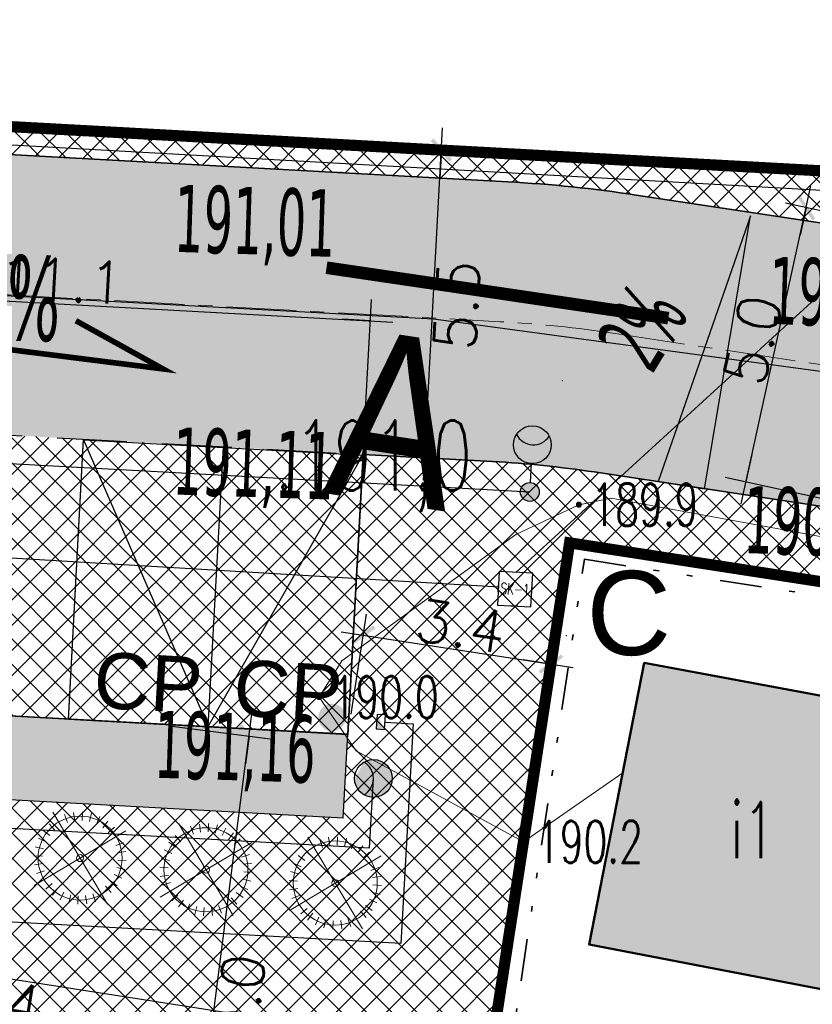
# Model space of a CAD drawing. Header units: metres. Extents: x 5509548 to 5517943, y 5680530 to 5684871.
# Tile 71 of 124: x 5516082 to 5516096, y 5683306 to 5683324. Entities that reach past the tile are written whole.
import ezdxf
from ezdxf import colors
from ezdxf.entities.mleader import LeaderData, LeaderLine
from ezdxf.enums import TextEntityAlignment as Align
from ezdxf.lldxf.tags import DXFTag
from ezdxf.math import Vec2, Vec3

# ---------------------------------------------------------------- set-up
doc = ezdxf.new("R2010")
doc.units = ezdxf.units.M
for name, pattern in [('CENTER', [2, 1.25, -0.25, 0.25, -0.25]), ('DASHED2', [0.375, 0.25, -0.125]), ('L_0_02', [0]), ('L_0_07', [2.25, 0.75, -0.5, 0, -0.5, 0, -0.5])]:
    doc.linetypes.add(name, pattern=pattern)
doc.layers.get('0').update_dxf_attribs({"linetype": 'CONTINUOUS', "lineweight": 18})
doc.layers.get('Defpoints').update_dxf_attribs({"linetype": 'CONTINUOUS'})
for name, color, linetype, lineweight in [('!D_tyczki2', 164, 'CONTINUOUS', 30), ('A-Drogi', 170, 'CONTINUOUS', 35), ('D-WYMIARY', 7, 'CONTINUOUS', 15), ('EGB_DzialkaEwidencyjna', 7, 'L_0_02', 18), ('GES_Rzedna', 7, 'CONTINUOUS', 18), ('UTWARDZENIE', 7, 'CONTINUOUS', 15)]:
    doc.layers.add(name, color=color, linetype=linetype, lineweight=lineweight)
for name, color, linetype in [('!rzedne_projektowane_NOWE', 202, 'CONTINUOUS'), ('--EL_0', 240, 'CONTINUOUS'), ('--EL_LEGENDA', 240, 'CONTINUOUS'), ('--EL_projektowane', 240, 'CONTINUOUS'), ('--EL_ROZDZIELNICE', 240, 'CONTINUOUS'), ('--oświetlenie wokół budynku', 240, 'CONTINUOUS'), ('A-Bilans', 184, 'CONTINUOUS'), ('A-Chodniki', 230, 'CONTINUOUS'), ('A-Granica', 94, 'CENTER'), ('A-Nasadzenia', 7, 'CONTINUOUS'), ('A-Nawierzchnie', 41, 'CONTINUOUS'), ('A-Parkingi', 52, 'CONTINUOUS'), ('A-Rzędne', 210, 'CONTINUOUS'), ('CEG_SEL_atrybut_bloku1', 7, 'CONTINUOUS'), ('CEG_SEL_atrybut_bloku2', 9, 'CONTINUOUS'), ('org', 1, 'CONTINUOUS')]:
    doc.layers.add(name, color=color, linetype=linetype)
for name, color, linetype, lineweight, true_color in [('EGB_Budynek', 7, 'CONTINUOUS', 50, 0x0a0909), ('GES_PrzewodElektroenergetyczny', 1, 'CONTINUOUS', 18, 0xff0000), ('pzp', 7, 'L_0_07', 35, 0xd200d2), ('wysokosci', 7, 'CONTINUOUS', 25, 0x24e924)]:
    doc.layers.add(name, color=color, linetype=linetype, lineweight=lineweight, true_color=true_color)
doc.styles.add('1_100p', font='simplex.shx', dxfattribs={"width": 0.8, "height": 0.5})
doc.styles.add('CP_ATTR', font='simplex.shx', dxfattribs={"bigfont": '@extfont2.shx'})
doc.styles.add('GEO-INFO', font='arial.ttf')
doc.styles.add('ROMANS', font='simplex.shx', dxfattribs={"width": 0.9, "oblique": 15})
doc.styles.add('romansshx', font='simplex.shx', dxfattribs={"width": 0.6})
doc.styles.get("Standard").update_dxf_attribs({"font": 'simplex.shx'})
doc.styles.add('verdena2', font='verdana.ttf', dxfattribs={"width": 0.5, "height": 0.75})
tags = doc.linetypes.add('--LINIA_nN', pattern='A,0.5,-0.2,["nN",Standard,S=0.1,R=0,X=-0.1,Y=-0.05],-0.25', length=0.95).pattern_tags.tags
tags[6] = DXFTag(74, 10)
tags = doc.linetypes.add('--LINIA_t', pattern='A,0.5,-0.2,["t",Standard,S=0.1,R=0,X=0,Y=-0.05],-0.25', length=0.95).pattern_tags.tags
tags[6] = DXFTag(74, 10)
doc.dimstyles.get("Standard").update_dxf_attribs({"dimtxt": 0.18, "dimasz": 0.18, "dimexe": 0.18, "dimexo": 0.0625, "dimgap": 0.09, "dimtad": 0, "dimtih": 1, "dimtoh": 1, "dimdec": 4, "dimzin": 0, "dimdsep": 46, "dimtxsty": 'Standard', "dimcen": 0.09, "dimadec": 0, "dimazin": 0, "dimtfac": 1, "dimtdec": 4, "dimtofl": 0, "dimtmove": 0, "dimatfit": 3, "dimfxl": 1, "dimtolj": 1, "dimtzin": 0, "dimarcsym": 0})

# ---------------------------------------------------------------- blocks, each defined once
blk = doc.blocks.new('L_0_02_2')
at = {"color": 0}
blk.add_point((0, 0), dxfattribs=at)
blk = doc.blocks.new('L_0_02_1')
at = {"color": 0}
blk.add_point((0, 0), dxfattribs=at)
blk = doc.blocks.new('SUPS01_03')
at = {"linetype": 'Continuous', "lineweight": 13}
blk.add_hatch(color=0, dxfattribs=at).paths.add_polyline_path([(0, -0.091, 1), (0, 0.091, 1)])
at = {"color": 0, "linetype": 'Continuous', "lineweight": 13}
blk.add_circle((0, 0), 0.0906, dxfattribs=at)
blk = doc.blocks.new('_ARCHTICK')
at = {"color": 0, "linetype": 'ByBlock', "lineweight": -2}
blk.add_line((0, 0), (-1, 0), dxfattribs=at)
blk.add_solid([(0.398, 0.309), (0.309, 0.398), (-0.309, -0.398), (-0.398, -0.309)], dxfattribs=at)
blk = doc.blocks.new('*D32')
at = {"layer": 'D-WYMIARY', "color": 14, "lineweight": -2}
for p, q in [((5516089.383, 5683315.402), (5516089.726, 5683321.693)), ((5516088.969, 5683321.333), (5516090.083, 5683321.272)), ((5516088.67, 5683315.841), (5516089.784, 5683315.781))]:
    blk.add_line(p, q, dxfattribs=at)
at = {"layer": 'Defpoints', "color": 0}
for p in [(5516088.607, 5683321.353), (5516089.704, 5683321.293), (5516088.308, 5683315.861)]:
    blk.add_point(p, dxfattribs=at)
at = {"layer": 'D-WYMIARY', "color": 14, "lineweight": -2, "xscale": 0.5, "yscale": 0.5, "zscale": 0.5}
for p, rotation in [((5516089.704, 5683321.293), 86.88069588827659), ((5516089.405, 5683315.801), 266.8806958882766)]:
    blk.add_blockref('_ARCHTICK', p, dxfattribs=dict(at, rotation=rotation))
at = {"layer": 'D-WYMIARY', "color": 50, "linetype": 'ByBlock', "insert": (5516089.979, 5683318.524), "char_height": 0.75, "attachment_point": 5, "rotation": 86.8807}
blk.add_mtext('\\A1;5.5', dxfattribs=at)
blk = doc.blocks.new('*D421')
at = {"layer": 'D-WYMIARY', "color": 14, "lineweight": -2}
for p, q in [((5516073.056, 5683311.889), (5516072.392, 5683307.61)), ((5516072.055, 5683308.047), (5516090.982, 5683305.111)), ((5516090.533, 5683304.823), (5516090.529, 5683304.797))]:
    blk.add_line(p, q, dxfattribs=at)
at = {"layer": 'Defpoints', "color": 0}
for p in [(5516073.112, 5683312.247), (5516090.587, 5683305.172), (5516090.588, 5683305.181)]:
    blk.add_point(p, dxfattribs=at)
at = {"layer": 'D-WYMIARY', "color": 14, "lineweight": -2, "xscale": 0.5, "yscale": 0.5, "zscale": 0.5}
for p, rotation in [((5516072.451, 5683307.985), 171.1838518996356), ((5516090.587, 5683305.172), 351.1838518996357)]:
    blk.add_blockref('_ARCHTICK', p, dxfattribs=dict(at, rotation=rotation))
at = {"layer": 'D-WYMIARY', "color": 50, "linetype": 'ByBlock', "insert": (5516081.454, 5683306.159), "char_height": 0.75, "attachment_point": 5, "rotation": 351.1839}
blk.add_mtext('\\A1;18.4', dxfattribs=at)
blk = doc.blocks.new('*D424')
at = {"layer": 'D-WYMIARY', "color": 14, "lineweight": -2}
for p, q in [((5516088.091, 5683311.227), (5516088.367, 5683313.013)), ((5516087.914, 5683312.698), (5516092.055, 5683312.058)), ((5516091.442, 5683310.709), (5516091.718, 5683312.495))]:
    blk.add_line(p, q, dxfattribs=at)
at = {"layer": 'Defpoints', "color": 0}
for p in [(5516091.66, 5683312.12), (5516088.036, 5683310.868), (5516091.387, 5683310.351)]:
    blk.add_point(p, dxfattribs=at)
at = {"layer": 'D-WYMIARY', "color": 14, "lineweight": -2, "xscale": 0.5, "yscale": 0.5, "zscale": 0.5}
for p, rotation in [((5516088.309, 5683312.637), 171.2175299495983), ((5516091.66, 5683312.12), 351.2175299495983)]:
    blk.add_blockref('_ARCHTICK', p, dxfattribs=dict(at, rotation=rotation))
at = {"layer": 'D-WYMIARY', "color": 50, "linetype": 'ByBlock', "insert": (5516090.05, 5683312.798), "char_height": 0.75, "attachment_point": 5, "rotation": 351.2175}
blk.add_mtext('\\A1;3.4', dxfattribs=at)
blk = doc.blocks.new('*D437')
at = {"layer": 'D-WYMIARY', "color": 14, "lineweight": -2}
for p, q in [((5516084.956, 5683300.535), (5516086.319, 5683311.232)), ((5516084.846, 5683311.016), (5516086.646, 5683310.787)), ((5516083.584, 5683301.113), (5516085.384, 5683300.883))]:
    blk.add_line(p, q, dxfattribs=at)
at = {"layer": 'Defpoints', "color": 0}
for p in [(5516084.486, 5683311.062), (5516086.269, 5683310.835), (5516083.225, 5683301.159)]:
    blk.add_point(p, dxfattribs=at)
at = {"layer": 'D-WYMIARY', "color": 14, "lineweight": -2, "xscale": 0.5, "yscale": 0.5, "zscale": 0.5}
for p, rotation in [((5516086.269, 5683310.835), 82.73860154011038), ((5516085.007, 5683300.932), 262.7386015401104)]:
    blk.add_blockref('_ARCHTICK', p, dxfattribs=dict(at, rotation=rotation))
at = {"layer": 'D-WYMIARY', "color": 50, "linetype": 'ByBlock', "insert": (5516086.059, 5683305.829), "char_height": 0.75, "attachment_point": 5, "rotation": 82.7386}
blk.add_mtext('\\A1;10.0', dxfattribs=at)
blk = doc.blocks.new('*D441')
at = {"layer": 'D-WYMIARY', "color": 14, "lineweight": -2}
for p, q in [((5516077.244, 5683316.827), (5516077.375, 5683319.23)), ((5516076.955, 5683318.873), (5516088.837, 5683318.225)), ((5516088.328, 5683316.223), (5516088.459, 5683318.626))]:
    blk.add_line(p, q, dxfattribs=at)
at = {"layer": 'Defpoints', "color": 0}
for p in [(5516088.438, 5683318.247), (5516077.224, 5683316.465), (5516088.308, 5683315.861)]:
    blk.add_point(p, dxfattribs=at)
at = {"layer": 'D-WYMIARY', "color": 14, "lineweight": -2, "xscale": 0.5, "yscale": 0.5, "zscale": 0.5}
for p, rotation in [((5516077.354, 5683318.851), 176.8806958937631), ((5516088.438, 5683318.247), 356.8806958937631)]:
    blk.add_blockref('_ARCHTICK', p, dxfattribs=dict(at, rotation=rotation))
at = {"layer": 'D-WYMIARY', "color": 50, "linetype": 'ByBlock', "insert": (5516082.919, 5683318.973), "char_height": 0.75, "attachment_point": 5, "rotation": 356.8807}
blk.add_mtext('\\A1;11.1', dxfattribs=at)
blk = doc.blocks.new('*D442')
at = {"layer": 'D-WYMIARY', "color": 14, "lineweight": -2}
for p, q in [((5516095.06, 5683314.98), (5516096.305, 5683320.655)), ((5516099.31, 5683319.587), (5516095.848, 5683320.346)), ((5516098.237, 5683314.693), (5516094.775, 5683315.452))]:
    blk.add_line(p, q, dxfattribs=at)
at = {"layer": 'Defpoints', "color": 0}
for p in [(5516096.219, 5683320.265), (5516099.664, 5683319.51), (5516098.591, 5683314.615)]:
    blk.add_point(p, dxfattribs=at)
at = {"layer": 'D-WYMIARY', "color": 14, "lineweight": -2, "xscale": 0.5, "yscale": 0.5, "zscale": 0.5}
for p, rotation in [((5516096.219, 5683320.265), 77.63587213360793), ((5516095.146, 5683315.37), 257.635872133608)]:
    blk.add_blockref('_ARCHTICK', p, dxfattribs=dict(at, rotation=rotation))
at = {"layer": 'D-WYMIARY', "color": 50, "linetype": 'ByBlock', "insert": (5516095.267, 5683317.909), "char_height": 0.75, "attachment_point": 5, "rotation": 77.6359}
blk.add_mtext('\\A1;5.0', dxfattribs=at)
blk = doc.blocks.new('oprawa zewnetrzna stojaca')
for points in [[(2.625, 0, 0.267949), (2.25, 0.65, 0.57735), (2.25, -0.65, 0.267949)], [(0.375, 0, 1), (-0.375, 0, 1)]]:
    blk.add_hatch(color=256).paths.add_polyline_path(points)
blk.add_line((1.125, 0), (0.375, 0))
for centre, radius in [((1.875, 0), 0.75), ((0, 0), 0.375)]:
    blk.add_circle(centre, radius)
blk.add_arc((2.625, 0), 0.75, 120, 240)
at = {"layer": 'CEG_SEL_atrybut_bloku1', "style": 'ROMANS', "width": 0.6, "flags": 8}
blk.add_attdef('TYP', text='', height=1, dxfattribs=at).set_placement((1.873, 0.9), align=Align.CENTER)
at = {"layer": 'CEG_SEL_atrybut_bloku2', "style": 'ROMANS', "width": 0.6, "flags": 8}
for tag, p in [('OPIS1', (1.873, -1.638)), ('OPIS2', (1.873, -2.499))]:
    blk.add_attdef(tag, text='', height=0.75, dxfattribs=at).set_placement(p, align=Align.CENTER)
blk = doc.blocks.new('lampa_parkowa')
blk.add_hatch(color=256).paths.add_polyline_path([(675, 1, 0.267949), (337, 585, 1.732051), (337, -584, 0.267949)], is_closed=False)
blk.add_circle((0, 1), 675)
blk.add_arc((675, 1), 675, 120, 240)
at = {"style": 'CP_ATTR', "width": 0.5}
for tag, p in [('ATR1', (1047, 558)), ('ATR2', (1047, -668))]:
    blk.add_attdef(tag, text='', height=1000, dxfattribs=at).set_placement(p, align=Align.MIDDLE_LEFT)
blk = doc.blocks.new('STUDNIA_SK_1')
blk.add_lwpolyline([(17076.3, -4459.7), (17136.3, -4459.7), (17136.3, -4399.7), (17076.3, -4399.7)], close=True)
for points in [[(17112.6, -4399.7), (17100.1, -4399.7)], [(17076.3, -4435.9), (17076.3, -4423.4)], [(17136.3, -4435.9), (17136.3, -4423.4)], [(17112.6, -4459.7), (17100.1, -4459.7)]]:
    blk.add_lwpolyline(points)
at = {"linetype": 'Continuous', "style": 'romansshx', "width": 0.7}
blk.add_text('SK-1', height=20, rotation=360, dxfattribs=at).set_placement((17106.3, -4429.7), align=Align.MIDDLE)
blk = doc.blocks.new('*D450')
at = {"layer": 'D-WYMIARY', "color": 14, "lineweight": -2}
for p, q in [((5516058.587, 5683318.539), (5516109.046, 5683427.392)), ((5516122.905, 5683420.527), (5516108.533, 5683427.189)), ((5516072.783, 5683312.4), (5516058.41, 5683319.062))]:
    blk.add_line(p, q, dxfattribs=at)
at = {"layer": 'Defpoints', "color": 0}
for p in [(5516108.877, 5683427.03), (5516123.234, 5683420.375), (5516073.112, 5683312.247)]:
    blk.add_point(p, dxfattribs=at)
at = {"layer": 'D-WYMIARY', "color": 14, "lineweight": -2, "xscale": 0.5, "yscale": 0.5, "zscale": 0.5}
for p, rotation in [((5516108.877, 5683427.03), 65.12995453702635), ((5516058.755, 5683318.902), 245.1299545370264)]:
    blk.add_blockref('_ARCHTICK', p, dxfattribs=dict(at, rotation=rotation))
at = {"layer": 'D-WYMIARY', "color": 50, "linetype": 'ByBlock', "insert": (5516083.431, 5683373.145), "char_height": 0.75, "attachment_point": 5, "rotation": 65.13}
blk.add_mtext('\\A1;119.2', dxfattribs=at)

msp = doc.modelspace()

# ---------------------------------------------------------------- hatches: boundary and pattern name
at = {"layer": '!rzedne_projektowane_NOWE'}
for points in [[(5516088.352, 5683320.554, 1), (5516087.86, 5683320.55, 1)], [(5516094.402, 5683315.25), (5516095.225, 5683320.123), (5516093.576, 5683315.378)], [(5516088.328, 5683316.223, 1), (5516087.836, 5683316.219, 1)], [(5516087.997, 5683311.168, 1), (5516087.506, 5683311.164, 1)]]:
    msp.add_hatch(color=256, dxfattribs=at).paths.add_polyline_path(points)
at = {"layer": '--EL_ROZDZIELNICE', "linetype": 'Continuous', "transparency": 33554687}
h = msp.add_hatch(color=256, dxfattribs=at)
h.dxf.hatch_style = 1
h.paths.add_polyline_path([(5516088.556, 5683311.221), (5516088.691, 5683310.954), (5516088.542, 5683310.962)])
at = {"layer": 'A-Nawierzchnie', "linetype": 'ByBlock', "true_color": 0xb7e0ab, "transparency": 33554687}
h = msp.add_hatch(dxfattribs=at)
h.set_pattern_fill('ANSI37', color=9, scale=0.1, style=0)
h.set_pattern_definition([(45, (615.27432, 129.31925), (-0.224506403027, 0.224506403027), []), (135, (615.27432, 129.31925), (-0.224506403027, -0.224506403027), [])])
h.paths.add_polyline_path([(5516099.664, 5683319.51), (5516093.181, 5683320.492, 0.024008), (5516090.889, 5683320.728), (5516071.667, 5683321.776, -0.024847), (5516069.296, 5683322.023), (5516062.303, 5683323.109, -0.363827), (5516061.033, 5683324.559), (5516063.231, 5683324.231), (5516064.491, 5683332.647), (5516062.295, 5683332.975), (5516065.443, 5683353.379, 0.414214), (5516062.934, 5683356.801), (5516050.09, 5683358.776, 0.414195), (5516046.669, 5683356.267), (5516042.257, 5683327.599, 0.414232), (5516044.766, 5683324.178), (5516053.344, 5683322.858, -0.020079), (5516053.58, 5683322.812), (5516052.669, 5683316.936), (5516054.151, 5683316.706), (5516053.921, 5683315.224), (5516046.954, 5683316.304), (5516046.534, 5683313.591), (5516044.962, 5683313.835), (5516043.962, 5683307.382), (5516045.533, 5683307.139), (5516044.093, 5683297.855), (5516044.241, 5683297.832), (5516044.011, 5683296.349), (5516069.872, 5683292.338), (5516070.102, 5683293.821), (5516070.25, 5683293.798), (5516071.69, 5683303.082), (5516073.261, 5683302.838), (5516074.262, 5683309.291), (5516072.691, 5683309.535), (5516073.112, 5683312.247), (5516066.145, 5683313.328), (5516066.375, 5683314.81), (5516068.141, 5683314.536), (5516068.713, 5683314.453), (5516069.444, 5683314.362), (5516070.422, 5683314.267), (5516071.256, 5683314.211), (5516075.586, 5683313.975), (5516074.85, 5683300.465), (5516082.257, 5683299.38), (5516080.797, 5683289.416), (5516090.875, 5683287.94), (5516092.61, 5683299.784), (5516076.426, 5683302.154), (5516076.853, 5683309.98), (5516087.949, 5683309.371), (5516088.305, 5683315.861), (5516090.617, 5683315.735, -0.024008), (5516092.431, 5683315.549), (5516098.599, 5683314.614), (5516098.319, 5683313.307), (5516091.994, 5683314.283), (5516090.391, 5683303.903), (5516099.094, 5683302.561), (5516096.497, 5683285.747), (5516069.795, 5683289.868), (5516048.343, 5683290.099), (5516034.966, 5683291.964), (5516037.043, 5683305.716), (5516039.999, 5683324.309), (5516043.122, 5683343.076), (5516045.797, 5683360.442), (5516068.333, 5683356.976), (5516067.98, 5683322.477), (5516099.93, 5683320.736)])
at = {"layer": 'A-Nawierzchnie', "linetype": 'ByBlock', "true_color": 0xcbd1d0, "transparency": 33554687}
h = msp.add_hatch(color=254, dxfattribs=at)
h.paths.add_polyline_path([(5516068.531, 5683317.082), (5516059.777, 5683318.441, -0.227866), (5516055.493, 5683321.385, 0.228224), (5516053.346, 5683322.858), (5516044.769, 5683324.177, -0.414232), (5516042.26, 5683327.599), (5516046.671, 5683356.267, -0.414195), (5516050.092, 5683358.776), (5516062.936, 5683356.8, -0.414214), (5516065.446, 5683353.379), (5516061.053, 5683324.819, 0.413846), (5516062.305, 5683323.108), (5516069.298, 5683322.023, 0.024847), (5516071.669, 5683321.775), (5516090.892, 5683320.728, -0.024008), (5516093.183, 5683320.492), (5516099.664, 5683319.51), (5516098.602, 5683314.613), (5516092.434, 5683315.549, 0.024008), (5516090.62, 5683315.735), (5516071.397, 5683316.783, -0.024819), (5516068.535, 5683317.082)])
h.paths.add_polyline_path([(5516047.432, 5683328.326), (5516056.323, 5683326.959, 0.414214), (5516056.893, 5683327.377), (5516060.694, 5683352.086, 0.414214), (5516060.276, 5683352.657), (5516051.385, 5683354.024, 0.414214), (5516050.814, 5683353.606), (5516047.014, 5683328.897, 0.414214)], flags=16)
at = {"layer": 'A-Nawierzchnie', "linetype": 'ByBlock', "true_color": 0xf8e4d3, "transparency": 33554687}
h = msp.add_hatch(color=254, dxfattribs=at)
h.paths.add_polyline_path([(5516054.151, 5683316.706), (5516052.669, 5683316.936), (5516053.58, 5683322.812, -0.135374), (5516054.979, 5683322.046), (5516054.151, 5683316.706)])
h.paths.add_polyline_path([(5516075.586, 5683313.975), (5516074.85, 5683300.465), (5516082.257, 5683299.38), (5516082.532, 5683301.26), (5516076.426, 5683302.154), (5516076.853, 5683309.98), (5516087.949, 5683309.371), (5516088.036, 5683310.868), (5516076.934, 5683311.473), (5516077.166, 5683315.391), (5516071.338, 5683315.708, -0.0249), (5516068.361, 5683316.02), (5516062.321, 5683316.957), (5516062.091, 5683315.474), (5516068.131, 5683314.538, 0.024826), (5516071.256, 5683314.211), (5516075.586, 5683313.975)])
at = {"layer": 'A-Nawierzchnie', "linetype": 'ByBlock', "true_color": 0xa3b8c7, "transparency": 33554687}
h = msp.add_hatch(dxfattribs=at)
h.set_pattern_fill('ANSI37', color=253, scale=0.1, style=0)
h.set_pattern_definition([(45, (0, 0), (-0.224506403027, 0.224506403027), []), (135, (0, 0), (-0.224506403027, -0.224506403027), [])])
h.paths.add_polyline_path([(5516077.224, 5683316.465), (5516076.934, 5683311.473), (5516088.036, 5683310.868), (5516088.308, 5683315.861)])
at = {"layer": 'EGB_Budynek', "linetype": 'Continuous', "lineweight": 50, "true_color": 0xffffff}
msp.add_hatch(color=7, dxfattribs=at).paths.add_polyline_path([(5516093.328, 5683312.144), (5516098.187, 5683311.24), (5516097.263, 5683306.171), (5516092.342, 5683307.115)])
at = {"layer": 'UTWARDZENIE', "ltscale": 5}
msp.add_hatch(color=1, dxfattribs=at).paths.add_polyline_path([(5516088.827, 5683320.678), (5516088.676, 5683320.104), (5516087.724, 5683320.354), (5516087.875, 5683320.928)])

# ---------------------------------------------------------------- linework, layer by layer
at = {"layer": '!D_tyczki2', "const_width": 0.225}
msp.add_lwpolyline([(5516091.031, 5683318.696), (5516093.758, 5683318.294), (5516087.653, 5683319.195)], dxfattribs=at)
at = {"layer": '!rzedne_projektowane_NOWE'}
msp.add_lwpolyline([(5516094.402, 5683315.25), (5516095.225, 5683320.123), (5516093.576, 5683315.378), (5516094.402, 5683315.25)], dxfattribs=at)
at = {"layer": '!rzedne_projektowane_NOWE', "const_width": 0.1}
msp.add_lwpolyline([(5516080.452, 5683317.927), (5516084.733, 5683317.388), (5516083.177, 5683318.249)], dxfattribs=at)
at = {"layer": '--EL_0', "color": 120, "elevation": 10.3}
msp.add_lwpolyline([(5516088.307, 5683315.848), (5516088.035, 5683310.855), (5516083.043, 5683311.128), (5516083.315, 5683316.12), (5516088.307, 5683315.848)], dxfattribs=at)
at = {"layer": '--EL_LEGENDA', "linetype": '--LINIA_nN', "ltscale": 5, "elevation": 10.3}
for points in [[(5516069.801, 5683322.072), (5516098.733, 5683320.456)], [(5516073.166, 5683316.179), (5516091.283, 5683315.192)], [(5516089.198, 5683311.056), (5516088.983, 5683307.134), (5516079.331, 5683307.664), (5516079.364, 5683308.27), (5516074.039, 5683308.56), (5516074.221, 5683312.469), (5516072.254, 5683312.771), (5516072.239, 5683312.648)], [(5516088.699, 5683311.083), (5516089.198, 5683311.056)]]:
    msp.add_lwpolyline(points, dxfattribs=at)
at = {"layer": '--EL_LEGENDA', "linetype": '--LINIA_t', "ltscale": 10000, "elevation": 10.3}
msp.add_lwpolyline([(5516091.037, 5683313.757), (5516097.702, 5683319.845)], dxfattribs=at)
at = {"layer": '--EL_LEGENDA', "linetype": '--LINIA_t', "ltscale": 5, "elevation": 20.6}
msp.add_lwpolyline([(5516062.193, 5683315.193), (5516090.739, 5683313.498)], dxfattribs=at)
at = {"layer": '--EL_LEGENDA', "linetype": '--LINIA_nN', "ltscale": 5}
for points in [[(5516088.418, 5683308.832), (5516088.491, 5683310.079)], [(5516088.418, 5683308.832), (5516074.846, 5683309.577)]]:
    msp.add_lwpolyline(points, dxfattribs=at)
at = {"layer": '--EL_projektowane', "linetype": 'Continuous', "elevation": 10.3}
msp.add_lwpolyline([(5516088.706, 5683311.213), (5516088.556, 5683311.221), (5516088.542, 5683310.962), (5516088.691, 5683310.954)], close=True, dxfattribs=at)
for p in [(5516091.862, 5683317.176), (5516092.734, 5683315.079), (5516092.16, 5683314.965), (5516091.036, 5683314.43), (5516092.26, 5683313.99), (5516092.26, 5683313.99), (5516091.938, 5683312.625), (5516087.925, 5683312.179), (5516093.328, 5683312.144), (5516087.522, 5683311.532), (5516088.183, 5683310.57), (5516092.943, 5683310.179), (5516091.17, 5683308.945), (5516092.342, 5683307.115)]:
    msp.add_point(p)
at = {"layer": 'A-Chodniki', "linetype": 'ByBlock'}
for p, q in [((5516088.036, 5683310.868), (5516076.952, 5683311.472)), ((5516087.949, 5683309.371, -10.3), (5516088.036, 5683310.868)), ((5516087.949, 5683309.371, -10.3), (5516076.853, 5683309.98, -1.212))]:
    msp.add_line(p, q, dxfattribs=at)
at = {"layer": 'A-Drogi', "linetype": 'ByBlock'}
for p, q in [((5516071.669, 5683321.775), (5516090.892, 5683320.728)), ((5516093.183, 5683320.492), (5516099.664, 5683319.51)), ((5516088.036, 5683310.868), (5516088.308, 5683315.861)), ((5516088.308, 5683315.861), (5516090.62, 5683315.735)), ((5516092.434, 5683315.549), (5516098.602, 5683314.613)), ((5516076.952, 5683311.472), (5516088.036, 5683310.868))]:
    msp.add_line(p, q, dxfattribs=at)
at = {"layer": 'A-Drogi', "color": 141, "linetype": 'CENTER', "lineweight": 15}
for p, q in [((5516071.885, 5683319.26), (5516090.756, 5683318.231)), ((5516092.808, 5683318.02), (5516103.647, 5683316.377))]:
    msp.add_line(p, q, dxfattribs=at)
at = {"layer": 'A-Drogi', "linetype": 'ByBlock'}
for radius in [24, 19]:
    msp.add_arc((5516089.586, 5683296.763), radius, 81.3795, 86.8807, dxfattribs=at)
at = {"layer": 'A-Drogi', "color": 141, "linetype": 'CENTER', "lineweight": 15}
msp.add_arc((5516089.586, 5683296.763), 21.5, 81.3795, 86.8807, dxfattribs=at)
at = {"layer": 'A-Granica', "lineweight": 13, "ltscale": 2}
msp.add_lwpolyline([(5516043.122, 5683343.076, 0.2, 0.2, 0), (5516045.797, 5683360.442, 0.2, 0.2, 0), (5516068.333, 5683356.976, 0.2, 0.2, 0), (5516067.98, 5683322.477, 0.2, 0.2, 0), (5516099.93, 5683320.736, 0.2, 0.2, 0), (5516098.319, 5683313.307, 0.2, 0.2, 0), (5516091.994, 5683314.283, 0.2, 0.2, 0), (5516090.391, 5683303.903, 0.2, 0.2, 0), (5516099.094, 5683302.561, 0.2, 0.2, 0), (5516096.497, 5683285.747, 0.2, 0.2, 0), (5516069.795, 5683289.868, 0.2, 0.2, 0), (5516048.343, 5683290.099, 0.2, 0.2, 0), (5516034.966, 5683291.964, 0.2, 0.2, 0), (5516037.043, 5683305.716, 0.2, 0.2, 0), (5516039.999, 5683324.309, 0.2, 0.2, 0)], format="xyseb", close=True, dxfattribs=at)
at = {"layer": 'A-Nasadzenia', "color": 132, "linetype": 'Continuous', "lineweight": 13}
for p, q in [((5516082.765, 5683309.475), (5516083.74, 5683307.837)), ((5516083.027, 5683309.292), (5516082.977, 5683309.433)), ((5516083.156, 5683309.324), (5516083.134, 5683309.472)), ((5516083.288, 5683309.33), (5516083.296, 5683309.48)), ((5516083.419, 5683309.31), (5516083.455, 5683309.456)), ((5516082.801, 5683309.157), (5516082.7, 5683309.269)), ((5516083.543, 5683309.265), (5516083.608, 5683309.401)), ((5516083.656, 5683309.197), (5516083.746, 5683309.317)), ((5516085.014, 5683309.268), (5516085.989, 5683307.63)), ((5516085.404, 5683309.117), (5516085.383, 5683309.265)), ((5516085.537, 5683309.123), (5516085.544, 5683309.273)), ((5516085.667, 5683309.103), (5516085.704, 5683309.248)), ((5516084.072, 5683309.143), (5516082.434, 5683308.168)), ((5516082.712, 5683309.06), (5516082.591, 5683309.149)), ((5516083.754, 5683309.108), (5516083.866, 5683309.208)), ((5516085.276, 5683309.085), (5516085.226, 5683309.226)), ((5516085.792, 5683309.058), (5516085.856, 5683309.194)), ((5516085.905, 5683308.99), (5516085.995, 5683309.11)), ((5516082.643, 5683308.946), (5516082.508, 5683309.011)), ((5516083.889, 5683308.881), (5516084.03, 5683308.932)), ((5516086.32, 5683308.936), (5516084.683, 5683307.961)), ((5516084.96, 5683308.852), (5516084.84, 5683308.942)), ((5516085.05, 5683308.95), (5516084.949, 5683309.062)), ((5516086.003, 5683308.901), (5516086.114, 5683309.001)), ((5516087.322, 5683309.031), (5516088.297, 5683307.393)), ((5516087.584, 5683308.848), (5516087.534, 5683308.99)), ((5516087.712, 5683308.88), (5516087.691, 5683309.028)), ((5516087.844, 5683308.886), (5516087.852, 5683309.036)), ((5516087.975, 5683308.866), (5516088.012, 5683309.012)), ((5516088.1, 5683308.821), (5516088.164, 5683308.957)), ((5516082.598, 5683308.822), (5516082.453, 5683308.859)), ((5516083.921, 5683308.753), (5516084.069, 5683308.775)), ((5516084.892, 5683308.739), (5516084.757, 5683308.804)), ((5516086.138, 5683308.674), (5516086.279, 5683308.724)), ((5516087.358, 5683308.714), (5516087.257, 5683308.825)), ((5516088.213, 5683308.753), (5516088.303, 5683308.873)), ((5516088.311, 5683308.664), (5516088.422, 5683308.764)), ((5516082.579, 5683308.691), (5516082.429, 5683308.699)), ((5516082.585, 5683308.559), (5516082.436, 5683308.537)), ((5516083.927, 5683308.621), (5516084.077, 5683308.613)), ((5516084.847, 5683308.615), (5516084.702, 5683308.652)), ((5516086.169, 5683308.546), (5516086.318, 5683308.567)), ((5516088.628, 5683308.7), (5516086.991, 5683307.724)), ((5516087.2, 5683308.502), (5516087.065, 5683308.567)), ((5516087.268, 5683308.616), (5516087.148, 5683308.705)), ((5516082.616, 5683308.43), (5516082.475, 5683308.38)), ((5516083.862, 5683308.366), (5516083.997, 5683308.301)), ((5516083.907, 5683308.49), (5516084.052, 5683308.453)), ((5516084.827, 5683308.484), (5516084.678, 5683308.492)), ((5516086.176, 5683308.414), (5516086.325, 5683308.406)), ((5516087.155, 5683308.378), (5516087.01, 5683308.415)), ((5516088.446, 5683308.438), (5516088.587, 5683308.488)), ((5516082.751, 5683308.204), (5516082.64, 5683308.104)), ((5516083.794, 5683308.252), (5516083.914, 5683308.163)), ((5516084.833, 5683308.352), (5516084.685, 5683308.33)), ((5516084.865, 5683308.223), (5516084.724, 5683308.173)), ((5516086.156, 5683308.283), (5516086.301, 5683308.246)), ((5516087.135, 5683308.247), (5516086.986, 5683308.255)), ((5516088.477, 5683308.309), (5516088.626, 5683308.331)), ((5516082.849, 5683308.115), (5516082.759, 5683307.995)), ((5516082.962, 5683308.047), (5516082.898, 5683307.911)), ((5516083.478, 5683308.02), (5516083.528, 5683307.878)), ((5516083.705, 5683308.154), (5516083.805, 5683308.043)), ((5516086.042, 5683308.045), (5516086.163, 5683307.955)), ((5516086.111, 5683308.158), (5516086.246, 5683308.094)), ((5516087.141, 5683308.115), (5516086.993, 5683308.093)), ((5516088.464, 5683308.046), (5516088.609, 5683308.009)), ((5516088.483, 5683308.177), (5516088.633, 5683308.169)), ((5516083.087, 5683308.002), (5516083.05, 5683307.856)), ((5516083.218, 5683307.982), (5516083.21, 5683307.832)), ((5516083.35, 5683307.988), (5516083.371, 5683307.839)), ((5516085, 5683307.997), (5516084.889, 5683307.897)), ((5516085.098, 5683307.908), (5516085.008, 5683307.788)), ((5516085.211, 5683307.839), (5516085.147, 5683307.704)), ((5516085.953, 5683307.947), (5516086.054, 5683307.836)), ((5516087.173, 5683307.987), (5516087.032, 5683307.936)), ((5516088.419, 5683307.922), (5516088.554, 5683307.857)), ((5516085.336, 5683307.794), (5516085.299, 5683307.649)), ((5516085.466, 5683307.775), (5516085.459, 5683307.625)), ((5516085.599, 5683307.781), (5516085.62, 5683307.632)), ((5516085.727, 5683307.813), (5516085.777, 5683307.671)), ((5516087.308, 5683307.76), (5516087.197, 5683307.66)), ((5516087.406, 5683307.671), (5516087.316, 5683307.551)), ((5516088.261, 5683307.711), (5516088.362, 5683307.599)), ((5516088.35, 5683307.808), (5516088.471, 5683307.719)), ((5516087.519, 5683307.603), (5516087.455, 5683307.467)), ((5516087.643, 5683307.558), (5516087.607, 5683307.412)), ((5516087.774, 5683307.538), (5516087.767, 5683307.388)), ((5516087.907, 5683307.544), (5516087.928, 5683307.396)), ((5516088.035, 5683307.576), (5516088.085, 5683307.434))]:
    msp.add_line(p, q, dxfattribs=at)
for centre, radius in [((5516083.253, 5683308.656), 0.75), ((5516085.501, 5683308.449), 0.75), ((5516087.809, 5683308.212), 0.75), ((5516083.253, 5683308.656), 0.0623), ((5516085.501, 5683308.449), 0.0623), ((5516087.809, 5683308.212), 0.0623)]:
    msp.add_circle(centre, radius, dxfattribs=at)
at = {"layer": 'A-Parkingi', "linetype": 'DASHED2', "ltscale": 5}
msp.add_line((5516077.224, 5683316.465), (5516088.308, 5683315.861), dxfattribs=at)
at = {"layer": 'A-Parkingi'}
for p, q in [((5516083.043, 5683311.141), (5516083.315, 5683316.133)), ((5516083.315, 5683316.12, 10.3), (5516085.54, 5683311.004)), ((5516085.54, 5683311.004), (5516085.812, 5683315.997)), ((5516085.54, 5683311.004), (5516088.308, 5683315.861))]:
    msp.add_line(p, q, dxfattribs=at)
at = {"layer": 'A-Rzędne', "color": 1, "linetype": 'ByBlock'}
msp.add_lwpolyline([(5516061.39, 5683320.708), (5516069.44, 5683319.376), (5516089.562, 5683318.281), (5516103.647, 5683316.377)], dxfattribs=at)
at = {"layer": 'EGB_Budynek', "linetype": 'Continuous', "lineweight": 50, "flags": 128}
msp.add_lwpolyline([(5516093.328, 5683312.144), (5516098.187, 5683311.24), (5516097.263, 5683306.171), (5516092.342, 5683307.115)], close=True, dxfattribs=at)
at = {"layer": 'EGB_DzialkaEwidencyjna', "linetype": 'CONTINUOUS', "lineweight": 18}
for p, q in [((5516099.93, 5683320.736), (5516067.98, 5683322.477)), ((5516067.98, 5683322.477), (5516099.93, 5683320.736)), ((5516091.994, 5683314.283), (5516090.391, 5683303.903)), ((5516090.391, 5683303.903), (5516091.994, 5683314.283)), ((5516098.319, 5683313.307), (5516091.994, 5683314.283)), ((5516091.994, 5683314.283), (5516098.319, 5683313.307))]:
    msp.add_line(p, q, dxfattribs=at)
at = {"layer": 'GES_PrzewodElektroenergetyczny', "color": 1, "linetype": 'Continuous', "lineweight": 18, "true_color": 0xff0000, "flags": 128}
for points in [[(5516092.943, 5683310.179), (5516091.17, 5683308.945), (5516088.183, 5683310.57), (5516087.522, 5683311.532), (5516087.925, 5683312.179), (5516091.036, 5683314.43), (5516092.16, 5683314.965), (5516092.734, 5683315.079), (5516098.095, 5683314.101), (5516099.236, 5683315.028), (5516104.149, 5683347.6), (5516104.316, 5683348.955), (5516105.199, 5683349.333), (5516107.814, 5683349.595), (5516108.822, 5683350.613), (5516110.728, 5683353.562), (5516111.93, 5683360.908), (5516112.918, 5683368.417), (5516116.358, 5683399.788)], [(5516092.943, 5683310.179), (5516091.17, 5683308.945), (5516088.183, 5683310.57), (5516087.522, 5683311.532), (5516087.925, 5683312.179), (5516091.036, 5683314.43), (5516092.16, 5683314.965), (5516092.734, 5683315.079), (5516098.095, 5683314.101), (5516099.236, 5683315.028), (5516104.149, 5683347.6), (5516104.316, 5683348.955), (5516105.199, 5683349.333), (5516107.814, 5683349.595), (5516108.822, 5683350.613), (5516110.728, 5683353.562), (5516111.93, 5683360.908), (5516112.918, 5683368.417), (5516113.717, 5683378.054)]]:
    msp.add_lwpolyline(points, dxfattribs=at)
at = {"layer": 'GES_Rzedna', "color": 1, "true_color": 0xff0000}
for p in [(5516092.16, 5683314.965), (5516087.522, 5683311.532), (5516091.17, 5683308.945)]:
    msp.add_point(p, dxfattribs=at)
at = {"layer": 'pzp', "lineweight": 35, "flags": 128}
msp.add_lwpolyline([(5516092.26, 5683313.99), (5516100.57, 5683312.7), (5516099.11, 5683302.67), (5516090.77, 5683304.1), (5516092.26, 5683313.99)], dxfattribs=at)

# ---------------------------------------------------------------- block references
at = {"layer": '--EL_LEGENDA'}
for name, p, xscale, yscale, zscale, rotation in [('oprawa zewnetrzna stojaca', (5516091.283, 5683315.192, 10.3), 0.4500000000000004, 0.4500000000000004, 0.4500000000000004, 86.88069590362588), ('STUDNIA_SK_1', (5515922.622, 5683366.997, 10.3), 0.01, 0.01, 0.01, 356.880625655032)]:
    msp.add_blockref(name, p, dxfattribs=dict(at, xscale=xscale, yscale=yscale, zscale=zscale, rotation=rotation))
at = {"layer": '--oświetlenie wokół budynku', "xscale": 0.0005, "yscale": 0.0005, "zscale": 0.0005, "rotation": 180}
msp.add_blockref('lampa_parkowa', (5516088.491, 5683310.079, 5.15), dxfattribs=at)
at = {"layer": 'EGB_DzialkaEwidencyjna', "color": 18, "linetype": 'Continuous', "true_color": 0x000000, "xscale": 0.5, "yscale": 0.5, "zscale": 0.5}
for name, rotation in [('L_0_02_2', 351.23), ('L_0_02_1', 261.22), ('L_0_02_1', 351.23), ('L_0_02_2', 261.22)]:
    msp.add_blockref(name, (5516091.994, 5683314.283), dxfattribs=dict(at, rotation=rotation))
at = {"layer": 'GES_Rzedna', "color": 1, "linetype": 'Continuous', "true_color": 0xff0000, "xscale": 0.5, "yscale": 0.5, "zscale": 0.5}
for p in [(5516092.16, 5683314.965), (5516087.522, 5683311.532), (5516091.17, 5683308.945)]:
    msp.add_blockref('SUPS01_03', p, dxfattribs=at)

# ---------------------------------------------------------------- texts
at = {"layer": '!D_tyczki2', "insert": (5516090.23, 5683317.807), "char_height": 3, "width": 3.96816, "attachment_point": 3, "rotation": 351.3507, "style": '1_100p'}
msp.add_mtext('\\pxt0,1;{\\fArial|b0|i0|c238|p34;A}', dxfattribs=at)
at = {"layer": '!rzedne_projektowane_NOWE', "style": 'verdena2', "width": 0.5}
msp.add_text('1%', height=1.5, rotation=357.1456, dxfattribs=at).set_placement((5516081.244, 5683317.961))
at = {"layer": '!rzedne_projektowane_NOWE', "char_height": 1.2, "width": 25.41749, "attachment_point": 1, "style": 'verdena2'}
for s, insert, rotation in [('191,01', (5516084.956, 5683320.678), 358.1643), ('2%', (5516092.437, 5683317.893), 58.7254), ('190,88', (5516095.576, 5683319.392), 358.1643), ('191,11', (5516084.932, 5683316.347), 358.1643), ('190,98', (5516095.126, 5683315.302), 358.1643), ('191,28', (5516078.112, 5683312.612, -10.3), 358.1643), ('191,16', (5516084.601, 5683311.292), 358.1643)]:
    msp.add_mtext(s, dxfattribs=dict(at, insert=insert, rotation=rotation))
at = {"layer": 'A-Bilans', "linetype": 'ByBlock', "insert": (5516092.294, 5683313.782, -10.3), "char_height": 1.5, "width": 2.44542, "attachment_point": 1, "style": 'GEO-INFO'}
msp.add_mtext('C', dxfattribs=at)
at = {"layer": 'A-Bilans', "linetype": 'ByBlock', "char_height": 1, "width": 2.44542, "attachment_point": 1, "rotation": 356.8171, "style": 'GEO-INFO'}
for insert in [(5516083.53, 5683312.343), (5516086.026, 5683312.204)]:
    msp.add_mtext('CP', dxfattribs=dict(at, insert=insert))
at = {"layer": 'EGB_Budynek', "lineweight": 20, "width": 0.66}
msp.add_text('i1', height=1, dxfattribs=at).set_placement((5516095.265, 5683309.157), align=Align.MIDDLE_CENTER)
at = {"layer": 'GES_Rzedna', "color": 1, "lineweight": 15, "true_color": 0xff0000, "width": 0.66}
for s, p in [('189.9', (5516092.385, 5683314.965)), ('190.0', (5516087.747, 5683311.532)), ('190.2', (5516091.395, 5683308.945))]:
    msp.add_text(s, height=0.75, dxfattribs=at).set_placement(p, align=Align.MIDDLE_LEFT)
at = {"layer": 'wysokosci', "lineweight": 25, "width": 0.66}
msp.add_text('.191,0', height=1.25, dxfattribs=at).set_placement((5516086.72, 5683316.47), align=Align.TOP_LEFT)

# ---------------------------------------------------------------- dimensions: what is measured, and where the dimension line sits
at = {"layer": 'D-WYMIARY'}
for p1, p2, distance, picture, middle in [((5516073.112, 5683312.247), (5516123.234, 5683420.375), 15.824, '*D450', (5516083.431, 5683373.145)), ((5516088.308, 5683315.861), (5516088.607, 5683321.353), -1.098, '*D32', (5516089.979, 5683318.524)), ((5516098.591, 5683314.615), (5516099.664, 5683319.51), 3.527, '*D442', (5516095.267, 5683317.909)), ((5516077.224, 5683316.465), (5516088.308, 5683315.861), 2.389, '*D441', (5516082.919, 5683318.973)), ((5516088.036, 5683310.868), (5516091.387, 5683310.351), 1.79, '*D424', (5516090.05, 5683312.798)), ((5516083.225, 5683301.159), (5516084.486, 5683311.062), -1.797, '*D437', (5516086.059, 5683305.829))]:
    dim = msp.add_aligned_dim(p1=p1, p2=p2, distance=distance, dimstyle='Standard', override={"dimtxt": 0.75, "dimasz": 0.5, "dimexe": 0.38, "dimexo": 0.3625, "dimgap": 0.05, "dimtad": 2, "dimtih": 0, "dimdec": 1, "dimblk": 'ARCHTICK', "dimblk1": 'ARCHTICK', "dimblk2": 'ARCHTICK', "dimdle": 0.4, "dimclrd": 14, "dimclre": 14, "dimclrt": 50, "dimtvp": 0.3}, dxfattribs=at)
    dim.commit()
    dim.dimension.update_dxf_attribs({"geometry": picture, "text_midpoint": middle})
dim = msp.add_linear_dim(base=(5516090.587, 5683305.172), p1=(5516073.112, 5683312.247), p2=(5516090.588, 5683305.181), angle=351.1839, dimstyle='Standard', override={"dimtxt": 0.75, "dimasz": 0.5, "dimexe": 0.38, "dimexo": 0.3625, "dimgap": 0.05, "dimtad": 2, "dimtih": 0, "dimdec": 1, "dimblk": 'ARCHTICK', "dimblk1": 'ARCHTICK', "dimblk2": 'ARCHTICK', "dimdle": 0.4, "dimclrd": 14, "dimclre": 14, "dimclrt": 50, "dimtvp": 0.3}, dxfattribs=at)
dim.commit()
dim.dimension.update_dxf_attribs({"geometry": '*D421', "text_midpoint": (5516081.454, 5683306.159)})

# ---------------------------------------------------------------- leaders
at = {"layer": 'org', "linetype": 'ByBlock'}
ml = msp.add_multileader_mtext('Standard', dxfattribs=at)
ml.set_content('')
ml.set_leader_properties()
ml.build(insert=Vec2(0, 0))
ml.multileader.update_dxf_attribs({"has_dogleg": 0, "text_right_attachment_type": 6, "dogleg_length": 0.36, "arrow_head_size": 0})
ctx = ml.context
ctx.base_point, ctx.char_height, ctx.arrow_head_size, ctx.landing_gap_size, ctx.plane_origin, ctx.plane_x_axis, ctx.plane_y_axis = Vec3(5516095.887, 5683282.393), 0.18, 0, 0.09, Vec3(-3106245.055, 5666210.727), Vec3(0.75988, -0.650063), Vec3(0.650063, 0.75988)
ctx.right_attachment = 6
notes = []
notes.append((ctx, [(0, (1, 1, 0), (5516096.16, 5683282.159), (-0.75988, 0.650063), 0.36, [(0, [(5516078.684, 5683310.803), (5516078.774, 5683310.141), (5516095.689, 5683284.254)], 256, [])])]))
ctx.mtext, ml.multileader.dxf.content_type = None, 0
for ctx, leaders in notes:
    for number, flags, end, landing, length, lines in leaders:
        leader = LeaderData()
        leader.index, (leader.has_last_leader_line, leader.has_dogleg_vector, leader.attachment_direction) = number, flags
        leader.last_leader_point, leader.dogleg_vector, leader.dogleg_length = Vec3(end), Vec3(landing), length
        for number, points, colour, breaks in lines:
            line = LeaderLine()
            line.index, line.vertices, line.color, line.breaks = number, Vec3.list(points), colors.encode_raw_color(colour), breaks
            leader.lines.append(line)
        ctx.leaders.append(leader)

doc.saveas('drawing.dxf')
